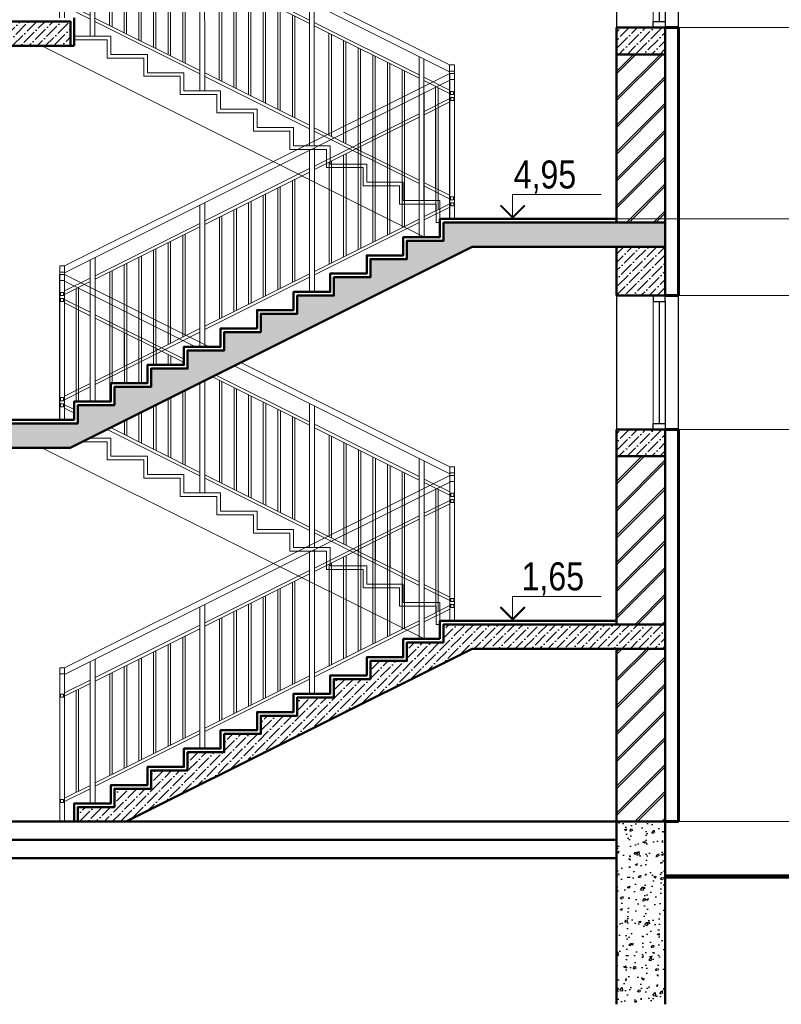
# Model space of a CAD drawing. Header units: millimetres. Extents: x -257011 to 237647566, y 2784933 to 6706507.
# Tile 107 of 256: x 9355795 to 9373350, y 5017478 to 5040189. Entities that reach past the tile are written whole.
import ezdxf

# ---------------------------------------------------------------- set-up
doc = ezdxf.new("R2010")
doc.units = ezdxf.units.MM
doc.header["$LTSCALE"] = 1000
doc.linetypes.add('HIDDEN', pattern=[0.375, 0.25, -0.125])
doc.styles.get("Standard").update_dxf_attribs({"font": 'ARIALN.TTF'})

# ---------------------------------------------------------------- blocks, each defined once
blk = doc.blocks.new('iuliuululu')
at = {"color": 251, "lineweight": 0, "ltscale": 100, "true_color": 0x4d4d4d}
for p, q in [((-21616.3, 1229411.6), (-21656.3, 1229411.6)), ((-21616.3, 1229361.6), (-21656.3, 1229361.6)), ((-21616.3, 1229205.6), (-21406, 1229100.4)), ((-21616.3, 1229177.6), (-21406, 1229072.5)), ((-21521.2, 1229130), (-21521.2, 1228294)), ((-21501.2, 1229120.1), (-21501.2, 1228284)), ((-21366, 1229080.5), (-20505.3, 1228650.3)), ((-21366, 1229052.5), (-20505.3, 1228622.4)), ((-21245.3, 1228155.6), (-21245.3, 1228992.2)), ((-21225.3, 1228145.6), (-21225.3, 1228982.2)), ((-21125.3, 1228095.6), (-21125.3, 1228932.2)), ((-21105.3, 1228085.6), (-21105.3, 1228922.2)), ((-21005.3, 1228035.7), (-21005.3, 1228872.2)), ((-20985.3, 1228025.7), (-20985.3, 1228862.3)), ((-20885.3, 1227975.7), (-20885.3, 1228812.3)), ((-20865.3, 1227965.7), (-20865.3, 1228802.3)), ((-20765.3, 1227915.7), (-20765.3, 1228752.3)), ((-20745.3, 1227905.7), (-20745.3, 1228742.3)), ((-20645.3, 1227855.7), (-20645.3, 1228692.3)), ((-20625.3, 1227845.7), (-20625.3, 1228682.3)), ((-20465.3, 1228630.3), (-19605.4, 1228200.6)), ((-20465.3, 1228602.4), (-19605.4, 1228172.6)), ((-20345.4, 1227705.9), (-20345.4, 1228542.4)), ((-20325.4, 1227695.9), (-20325.4, 1228532.4)), ((-20225.4, 1227645.9), (-20225.4, 1228482.5)), ((-20205.4, 1227635.9), (-20205.4, 1228472.5)), ((-20105.4, 1227585.9), (-20105.4, 1228422.5)), ((-20085.4, 1227575.9), (-20085.4, 1228412.5)), ((-19985.4, 1227525.9), (-19985.4, 1228362.5)), ((-21406, 1228236.5), (-21616.3, 1228341.6)), ((-21406, 1228208.5), (-21616.3, 1228313.7)), ((-19965.4, 1227515.9), (-19965.4, 1228352.5)), ((-19865.4, 1227466), (-19865.4, 1228302.5)), ((-19845.4, 1227456), (-19845.4, 1228292.5)), ((-19605.4, 1228350.4), (-19605.4, 1227168.2)), ((-19565.4, 1228330.4), (-19565.4, 1227168.2)), ((-20505.1, 1227786), (-21366, 1228216.5)), ((-19745.4, 1227406), (-19745.4, 1228242.6)), ((-19725.4, 1227396), (-19725.4, 1228232.6)), ((-20505.1, 1227758), (-21366, 1228188.5)), ((-19565.4, 1228180.6), (-18705.4, 1227750.8)), ((-19565.4, 1228152.6), (-18705.4, 1227722.8)), ((-19445.4, 1227256.1), (-19445.4, 1228092.6)), ((-19425.4, 1227246.1), (-19425.4, 1228082.6)), ((-19325.4, 1227196.1), (-19325.4, 1228032.7)), ((-19305.4, 1227186.1), (-19305.4, 1228022.7)), ((-19205.4, 1227136.1), (-19205.4, 1227972.7)), ((-19185.4, 1227126.1), (-19185.4, 1227962.7)), ((-19085.4, 1227076.1), (-19085.4, 1227912.7)), ((-19065.4, 1227066.1), (-19065.4, 1227902.7)), ((-18705.4, 1227900.5), (-18705.4, 1226718.2)), ((-18665.4, 1227880.5), (-18665.4, 1226718.2)), ((-18965.4, 1227016.2), (-18965.4, 1227852.8)), ((-18945.4, 1227006.2), (-18945.4, 1227842.8)), ((-18845.4, 1226956.2), (-18845.4, 1227792.8)), ((-18455.1, 1227831.3), (-18455.1, 1226568.2)), ((-18455.1, 1227831.3), (-18415.1, 1227831.3)), ((-18415.1, 1227831.3), (-18415.1, 1226568.2)), ((-19605.4, 1227336.1), (-20465.1, 1227766)), ((-19605.4, 1227308.2), (-20465.1, 1227738)), ((-18825.4, 1226946.2), (-18825.4, 1227782.8)), ((-18665.4, 1227730.8), (-18455.1, 1227625.7)), ((-18455.1, 1227781.3), (-18415.1, 1227781.3)), ((-18665.4, 1227702.8), (-18455.1, 1227597.7)), ((-18570.2, 1227655.3), (-18570.2, 1226818.6)), ((-18550.2, 1227645.3), (-18550.2, 1226808.6)), ((-18705.4, 1226886.1), (-19565.4, 1227316.1)), ((-18705.4, 1226858.2), (-19565.4, 1227288.2)), ((-18455.1, 1226761), (-18665.4, 1226866.1)), ((-18455.1, 1226733), (-18665.4, 1226838.2))]:
    blk.add_line(p, q, dxfattribs=at)
for points in [[(-21656.3, 1229411.6), (-21656.3, 1228218.2)], [(-18455.1, 1227831.3), (-21616.3, 1229411.6)], [(-21616.3, 1229411.6), (-21616.3, 1228218.2)], [(-18455.1, 1227775.4), (-21616.3, 1229355.7)], [(-21406, 1229250.5), (-21406, 1228068.2)], [(-21366, 1229230.5), (-21366, 1228068.2)], [(-20505.4, 1228800.3), (-20505.1, 1227618.2)], [(-20465.4, 1228780.3), (-20465.1, 1227618.2)]]:
    blk.add_lwpolyline(points, dxfattribs=at)
for points in [[(-21648.8, 1229214.1), (-21623.8, 1229214.1), (-21623.8, 1229189.1), (-21648.8, 1229189.1)], [(-21648.8, 1228350.1), (-21623.8, 1228350.1), (-21623.8, 1228325.1), (-21648.8, 1228325.1)], [(-18447.6, 1227614.2), (-18422.6, 1227614.2), (-18422.6, 1227589.2), (-18447.6, 1227589.2)], [(-18447.6, 1226749.5), (-18422.6, 1226749.5), (-18422.6, 1226724.5), (-18447.6, 1226724.5)]]:
    blk.add_lwpolyline(points, close=True, dxfattribs=at)
blk = doc.blocks.new('iuluiuiluil')
at = {"color": 251, "lineweight": 0, "ltscale": 100, "true_color": 0x4d4d4d}
for p, q in [((-9954, 1229411.6), (-9994, 1229411.6)), ((-9954, 1229361.6), (-9994, 1229361.6)), ((-9954, 1229205.6), (-9743.7, 1229100.4)), ((-9954, 1229177.6), (-9743.7, 1229072.5)), ((-9858.8, 1229130), (-9858.8, 1228368.2)), ((-9838.8, 1229120.1), (-9838.8, 1228368.2)), ((-9703.7, 1229080.5), (-8972.7, 1228715.2)), ((-9703.7, 1229052.5), (-8972.7, 1228687.2)), ((-9583, 1228368.2), (-9583, 1228992.2)), ((-9563, 1228518.2), (-9563, 1228982.2)), ((-9463, 1228518.2), (-9463, 1228932.2)), ((-9443, 1228518.2), (-9443, 1228922.2)), ((-9343, 1228518.2), (-9343, 1228872.2)), ((-9323, 1228518.2), (-9323, 1228862.3)), ((-9223, 1228668.2), (-9223, 1228812.3)), ((-9203, 1228668.2), (-9203, 1228802.3)), ((-9103, 1228668.2), (-9103, 1228752.3)), ((-9083, 1228668.2), (-9083, 1228742.3)), ((-8983, 1228668.2), (-8983, 1228692.3)), ((-8740.9, 1228571.4), (-7943, 1228172.6)), ((-8713, 1228585.3), (-7943, 1228200.6)), ((-8683, 1227705.9), (-8683, 1228542.4)), ((-8663, 1227695.9), (-8663, 1228532.4)), ((-8983, 1227855.7), (-8983, 1228450.3)), ((-8963, 1227845.7), (-8963, 1228460.3)), ((-8563, 1227645.9), (-8563, 1228482.5)), ((-8543, 1227635.9), (-8543, 1228472.5)), ((-9103, 1227915.7), (-9103, 1228390.3)), ((-9083, 1227905.7), (-9083, 1228400.3)), ((-8443, 1227585.9), (-8443, 1228422.5)), ((-8423, 1227575.9), (-8423, 1228412.5)), ((-8323, 1227525.9), (-8323, 1228362.5)), ((-9872.7, 1228301), (-9954, 1228341.6)), ((-9872.7, 1228273), (-9954, 1228313.7)), ((-9323, 1228025.7), (-9323, 1228280.3)), ((-9223, 1227975.7), (-9223, 1228330.3)), ((-9203, 1227965.7), (-9203, 1228340.3)), ((-8303, 1227515.9), (-8303, 1228352.5)), ((-8203, 1227466), (-8203, 1228302.5)), ((-8183, 1227456), (-8183, 1228292.5)), ((-7943, 1228350.4), (-7943, 1227168.2)), ((-7903, 1228330.4), (-7903, 1227168.2)), ((-9463, 1228095.6), (-9463, 1228210.3)), ((-9443, 1228085.6), (-9443, 1228220.3)), ((-9343, 1228035.7), (-9343, 1228270.3)), ((-8083, 1227406), (-8083, 1228242.6)), ((-8063, 1227396), (-8063, 1228232.6)), ((-8842.8, 1227758), (-9605.1, 1228139.2)), ((-8842.8, 1227786), (-9577.2, 1228153.2)), ((-7903, 1228180.6), (-7043, 1227750.8)), ((-7903, 1228152.6), (-7043, 1227722.8)), ((-7783, 1227256.1), (-7783, 1228092.6)), ((-7763, 1227246.1), (-7763, 1228082.6)), ((-7663, 1227196.1), (-7663, 1228032.7)), ((-7643, 1227186.1), (-7643, 1228022.7)), ((-7543, 1227136.1), (-7543, 1227972.7)), ((-7523, 1227126.1), (-7523, 1227962.7)), ((-7423, 1227076.1), (-7423, 1227912.7)), ((-7403, 1227066.1), (-7403, 1227902.7)), ((-7043, 1227900.5), (-7043, 1226718.2)), ((-7003, 1227880.5), (-7003, 1226718.2)), ((-7303, 1227016.2), (-7303, 1227852.8)), ((-7283, 1227006.2), (-7283, 1227842.8)), ((-7183, 1226956.2), (-7183, 1227792.8)), ((-6792.7, 1227831.3), (-6792.7, 1226568.2)), ((-6792.7, 1227831.3), (-6752.7, 1227831.3)), ((-6752.7, 1227831.3), (-6752.7, 1226568.2)), ((-7943, 1227336.1), (-8802.8, 1227766)), ((-7943, 1227308.2), (-8802.7, 1227738)), ((-7163, 1226946.2), (-7163, 1227782.8)), ((-7003, 1227730.8), (-6792.7, 1227625.7)), ((-6792.7, 1227781.3), (-6752.7, 1227781.3)), ((-7003, 1227702.8), (-6792.7, 1227597.7)), ((-6907.9, 1227655.3), (-6907.9, 1226818.6)), ((-6887.9, 1227645.3), (-6887.9, 1226808.6)), ((-7043, 1226886.1), (-7903, 1227316.1)), ((-7043, 1226858.2), (-7903, 1227288.2)), ((-6792.7, 1226761), (-7003, 1226866.1)), ((-6792.7, 1226733), (-7003, 1226838.2))]:
    blk.add_line(p, q, dxfattribs=at)
for points in [[(-9994, 1229411.6), (-9994, 1228218.2)], [(-8766.9, 1228818.2), (-9954, 1229411.6)], [(-9954, 1229411.6), (-9954, 1228218.2)], [(-8878.7, 1228818.2), (-9954, 1229355.7)], [(-9743.7, 1229250.5), (-9743.7, 1228368.2)], [(-9703.7, 1229230.5), (-9703.7, 1228368.2)], [(-6792.7, 1227831.3), (-8507.1, 1228688.3)], [(-6792.7, 1227775.4), (-8563, 1228660.3)], [(-8843, 1228520.3), (-8842.7, 1227618.2)], [(-8803, 1228540.3), (-8802.7, 1227618.2)]]:
    blk.add_lwpolyline(points, dxfattribs=at)
for points in [[(-9986.5, 1229214.1), (-9961.5, 1229214.1), (-9961.5, 1229189.1), (-9986.5, 1229189.1)], [(-9986.5, 1228350.1), (-9961.5, 1228350.1), (-9961.5, 1228325.1), (-9986.5, 1228325.1)], [(-6785.2, 1227614.2), (-6760.2, 1227614.2), (-6760.2, 1227589.2), (-6785.2, 1227589.2)], [(-6785.2, 1226749.5), (-6760.2, 1226749.5), (-6760.2, 1226724.5), (-6785.2, 1226724.5)]]:
    blk.add_lwpolyline(points, close=True, dxfattribs=at)
blk = doc.blocks.new('fjmhk')
at = {"ltscale": 100}
h = blk.add_hatch(dxfattribs=at)
h.set_pattern_fill('ANSI36', color=256, scale=15, style=0)
h.set_pattern_definition([(45, (7904334.4, 3176929.83), (25.25697034, 92.60889125), [119.0625, -23.8125, 0, -23.8125])])
h.paths.add_polyline_path([(10032006.6, 5081022.8), (10031726.6, 5081022.8), (10031726.6, 5080752.8), (10032006.6, 5080752.8)])
h.paths.add_polyline_path([(10033426.6, 5081022.8), (10032006.6, 5081022.8), (10032006.6, 5080822.8), (10033426.6, 5080822.8)])
h = blk.add_hatch(dxfattribs=at)
h.set_pattern_fill('ANSI36', color=256, scale=15, style=0)
h.set_pattern_definition([(45, (8594204.757, 4264114.524), (25.2569703, 92.6088912), [119.0625, -23.8125, 0, -23.8125])])
h.paths.add_polyline_path([(10038306.6, 5080752.8), (10038306.6, 5080972.8), (10037906.6, 5080972.8), (10037906.6, 5080752.8)])
h = blk.add_hatch(dxfattribs=at)
h.set_pattern_fill('JIS_LC_8A', color=256, scale=20, style=0)
h.set_pattern_definition([(45, (9710022.75, 4012547.8), (-110.308658, 110.308658), []), (45, (9710042.75, 4012547.8), (-110.308658, 110.308658), [])])
h.paths.add_polyline_path([(10038306.6, 5080752.8), (10037906.6, 5080752.8), (10037906.6, 5079372.8), (10038306.6, 5079372.8)])
h = blk.add_hatch(dxfattribs=at)
h.set_pattern_fill('ANSI36', color=256, scale=15, style=0)
h.set_pattern_definition([(45, (7232525.68, 3666824.16), (25.25697034, 92.60889125), [119.0625, -23.8125, 0, -23.8125])])
h.paths.add_polyline_path([(10036722.1, 5079172.8), (10038006.6, 5079172.8), (10038306.6, 5079172.8), (10038306.6, 5079372.8), (10036486.6, 5079372.8), (10036486.6, 5079222.8), (10036186.6, 5079222.8), (10036186.6, 5079072.8), (10035886.6, 5079072.8), (10035886.6, 5078922.8), (10035586.6, 5078922.8), (10035586.6, 5078772.8), (10035286.6, 5078772.8), (10035286.6, 5078622.8), (10034986.6, 5078622.8), (10034986.6, 5078472.8), (10034686.6, 5078472.8), (10034686.6, 5078322.8), (10034386.6, 5078322.8), (10034386.6, 5078172.8), (10034086.6, 5078172.8), (10034086.6, 5078022.8), (10033786.6, 5078022.8), (10033786.6, 5077872.8), (10033486.6, 5077872.8), (10033486.6, 5077722.8), (10031726.6, 5077722.8), (10031726.6, 5077452.8), (10032006.6, 5077452.8), (10032006.6, 5077522.8), (10033422.1, 5077522.8)])
h = blk.add_hatch(dxfattribs=at)
h.set_pattern_fill('ANSI36', color=256, scale=15, style=0)
h.set_pattern_definition([(45, (9710022.746, 4012547.796), (25.2569703, 92.6088912), [119.0625, -23.8125, 0, -23.8125])])
h.paths.add_polyline_path([(10038306.6, 5079172.8), (10037906.6, 5079172.8), (10037906.6, 5078772.8), (10038306.6, 5078772.8)])
h = blk.add_hatch(dxfattribs=at)
h.set_pattern_fill('ANSI36', color=256, scale=15, style=0)
h.set_pattern_definition([(45, (8594204.757, 4260814.524), (25.2569703, 92.6088912), [119.0625, -23.8125, 0, -23.8125])])
h.paths.add_polyline_path([(10038306.6, 5077452.8), (10038306.6, 5077672.8), (10037906.6, 5077672.8), (10037906.6, 5077452.8)])
h = blk.add_hatch(dxfattribs=at)
h.set_pattern_fill('JIS_LC_8A', color=256, scale=20, style=0)
h.set_pattern_definition([(45, (10024121.33, 3850714.68), (-110.308658, 110.308658), []), (45, (10024141.33, 3850714.68), (-110.308658, 110.308658), [])])
h.paths.add_polyline_path([(10038306.6, 5077452.8), (10037906.6, 5077452.8), (10037909.3, 5076072.8), (10038309.3, 5076072.8)])
h = blk.add_hatch(dxfattribs=at)
h.set_pattern_fill('ANSI36', color=256, scale=15, style=0)
h.set_pattern_definition([(45, (7232525.68, 3663524.16), (25.25697034, 92.60889125), [119.0625, -23.8125, 0, -23.8125])])
h.paths.add_polyline_path([(10033486.6, 5074452.8), (10033882.1, 5074452.8), (10036722.1, 5075872.8), (10038006.6, 5075872.8), (10038006.6, 5075872.8), (10038306.6, 5075872.8), (10038306.6, 5076072.8), (10036486.6, 5076072.8), (10036486.6, 5075922.8), (10036186.6, 5075922.8), (10036186.6, 5075772.8), (10035886.6, 5075772.8), (10035886.6, 5075622.8), (10035586.6, 5075622.8), (10035586.6, 5075472.8), (10035286.6, 5075472.8), (10035286.6, 5075322.8), (10034986.6, 5075322.8), (10034986.6, 5075172.8), (10034686.6, 5075172.8), (10034686.6, 5075022.8), (10034386.6, 5075022.8), (10034386.6, 5074872.8), (10034086.6, 5074872.8), (10034086.6, 5074722.8), (10033786.6, 5074722.8), (10033786.6, 5074572.8), (10033486.6, 5074572.8)])
h = blk.add_hatch(dxfattribs=at)
h.set_pattern_fill('JIS_LC_8A', color=256, scale=20, style=0)
h.set_pattern_definition([(45, (10024118.65, 3849534.68), (-110.308658, 110.308658), []), (45, (10024138.65, 3849534.68), (-110.308658, 110.308658), [])])
h.paths.add_polyline_path([(10038306.6, 5075872.8), (10037906.6, 5075872.8), (10037906.6, 5074452.8), (10038306.6, 5074452.8)])
h = blk.add_hatch()
h.set_pattern_fill('AR-CONC', color=256, style=0)
h.set_pattern_definition([(50, (8594204.76, 4266588.93), (182.184669, -15.939086), [19.05, -209.55]), (355, (8594204.76, 4266588.93), (-35.243421, 191.056845), [15.24, -167.640584]), (100.451445, (8594219.94, 4266587.6), (146.941247, 175.117752), [16.190009, -178.090245]), (46.1842, (8594204.76, 4266639.73), (271.07904, -42.042328), [28.575, -314.325]), (96.635558, (8594227.35, 4266636.22), (237.404134, 247.426125), [24.285023, -267.13561]), (351.184151, (8594204.76, 4266639.73), (237.404134, 247.426125), [22.859967, -251.45973]), (21, (8594230.16, 4266627.03), (151.614391, -102.265198), [19.05, -209.55]), (326, (8594230.16, 4266627.03), (61.802028, 184.187966), [15.24, -167.64]), (71.451445, (8594242.8, 4266618.5), (213.41642, 81.922769), [16.190009, -178.089938]), (37.5, (8594204.76, 4266588.926), (3.0886033, 84.555039), [0, -165.608, 0, -170.18, 0, -168.275]), (7.5, (8594204.76, 4266588.93), (66.8196625, 100.180575), [0, -97.028, 0, -161.798, 0, -64.135]), (327.5, (8594148.115, 4266588.926), (135.5905952, -5.728744), [0, -63.5, 0, -198.12, 0, -262.89]), (317.5, (8594122.72, 4266588.93), (148.129181, 25.426491), [0, -82.55, 0, -131.572, 0, -186.69])])
h.paths.add_polyline_path([(10038306.6, 5074452.8), (10037906.6, 5074452.8), (10037906.6, 5072952.8), (10038306.6, 5072952.8)])
for p, q in [((10037906.6, 5082072.8), (10037906.6, 5080972.8, 0)), ((10038413.6, 5080972.8, 0), (10038413.6, 5082072.8)), ((10037906.6, 5078772.8), (10037906.6, 5077672.8, 0)), ((10038413.6, 5077672.8, 0), (10038413.6, 5078772.8))]:
    blk.add_line(p, q, dxfattribs=at)
at = {"color": 5, "lineweight": 0}
for p, q in [((10038206.6, 5082022.8), (10038206.6, 5080972.8, 0)), ((10038206.6, 5078722.8), (10038206.6, 5077672.8, 0))]:
    blk.add_line(p, q, dxfattribs=at)
at = {"color": 5}
for p, q in [((10038256.6, 5082022.8), (10038256.6, 5081022.8, 0)), ((10038306.6, 5082022.8), (10038306.6, 5080972.8, 0)), ((10038256.6, 5078722.8), (10038256.6, 5077722.8, 0)), ((10038306.6, 5078722.8), (10038306.6, 5077672.8, 0))]:
    blk.add_line(p, q, dxfattribs=at)
at = {"lineweight": 50, "ltscale": 100}
for p, q in [((10037906.6, 5080972.8), (10037906.6, 5079372.8)), ((10038306.6, 5080972.8), (10038306.6, 5079402.8)), ((10038306.6, 5079372.8), (10038306.6, 5078772.8)), ((10036722.1, 5079172.8), (10033422.1, 5077522.8)), ((10036722.1, 5079172.8), (10038306.6, 5079172.8, 0)), ((10037906.6, 5079172.8), (10037906.6, 5078772.8)), ((10037906.6, 5077672.8), (10037906.6, 5076072.8)), ((10038306.6, 5077672.8), (10038306.6, 5076102.8)), ((10036722.1, 5075872.8, 0), (10033882.1, 5074452.8, 0)), ((10036722.1, 5075872.8, 0), (10038306.6, 5075872.8, 0)), ((10037906.6, 5075872.8), (10037906.6, 5072952.8)), ((10038306.6, 5075872.8), (10038306.6, 5072952.8))]:
    blk.add_line(p, q, dxfattribs=at)
at = {"color": 252, "lineweight": 60, "ltscale": 100}
for p, q in [((10038306.6, 5080972.8, 0), (10038413.6, 5080972.8, 0)), ((10038306.6, 5078772.8, 0), (10038413.6, 5078772.8, 0)), ((10038306.6, 5077672.8, 0), (10038413.6, 5077672.8, 0))]:
    blk.add_line(p, q, dxfattribs=at)
at = {"color": 252, "linetype": 'HIDDEN', "lineweight": 9, "ltscale": 800}
for p, q in [((10041452.4, 5080972.8, 0), (10038413.6, 5080972.8, 0)), ((10037906.6, 5079402.8, 0), (10041452.4, 5079402.8, 0)), ((10041452.4, 5078772.8, 0), (10038413.6, 5078772.8, 0)), ((10037906.6, 5077672.8, 0), (10041452.4, 5077672.8, 0)), ((10038413.7, 5074452.8, 0), (10041452.4, 5074452.8, 0))]:
    blk.add_line(p, q, dxfattribs=at)
at = {"lineweight": 50}
for p, q in [((10038306.6, 5079402.8, 0), (10038306.6, 5079172.8, 0)), ((10037906.6, 5078772.8, 0), (10038306.6, 5078772.8, 0)), ((10038306.6, 5076072.8, 0), (10038306.6, 5076102.8, 0)), ((10038306.6, 5076072.8, 0), (10038306.6, 5075872.8, 0))]:
    blk.add_line(p, q, dxfattribs=at)
at = {"lineweight": 50, "ltscale": 100}
for points in [[(10033426.6, 5081022.8), (10031726.6, 5081022.8), (10031726.6, 5080752.8), (10032006.6, 5080752.8), (10032006.6, 5080822.8), (10033426.6, 5080822.8)], [(10033456.6, 5080822.8), (10033456.6, 5081052.8)], [(10033456.6, 5077752.8), (10033456.6, 5077902.8), (10033756.6, 5077902.8), (10033756.6, 5078052.8), (10034056.6, 5078052.8), (10034056.6, 5078202.8), (10034356.6, 5078202.8), (10034356.6, 5078352.8), (10034656.6, 5078352.8), (10034656.6, 5078502.8), (10034956.6, 5078502.8), (10034956.6, 5078652.8), (10035256.6, 5078652.8), (10035256.6, 5078802.8), (10035556.6, 5078802.8), (10035556.6, 5078952.8), (10035856.6, 5078952.8), (10035856.6, 5079102.8), (10036156.6, 5079102.8), (10036156.6, 5079252.8), (10036456.6, 5079252.8), (10036456.6, 5079402.8)], [(10036456.6, 5079402.8), (10037906.6, 5079402.8)], [(10033486.6, 5077722.8), (10033486.6, 5077872.8), (10033786.6, 5077872.8), (10033786.6, 5078022.8), (10034086.6, 5078022.8), (10034086.6, 5078172.8), (10034386.6, 5078172.8), (10034386.6, 5078322.8), (10034686.6, 5078322.8), (10034686.6, 5078472.8), (10034986.6, 5078472.8), (10034986.6, 5078622.8), (10035286.6, 5078622.8), (10035286.6, 5078772.8), (10035586.6, 5078772.8), (10035586.6, 5078922.8), (10035886.6, 5078922.8), (10035886.6, 5079072.8), (10036186.6, 5079072.8), (10036186.6, 5079222.8), (10036486.6, 5079222.8), (10036486.6, 5079372.8)], [(10036486.6, 5079372.8), (10038306.6, 5079372.8)], [(10033486.6, 5077722.8), (10031726.6, 5077722.8), (10031726.6, 5077452.8), (10032006.6, 5077452.8), (10032006.6, 5077522.8), (10033422.1, 5077522.8)]]:
    blk.add_lwpolyline(points, dxfattribs=at)
at = {"lineweight": 50, "ltscale": 100, "elevation": 0}
for points in [[(10031726.6, 5081022.8), (10033426.6, 5081022.8), (10033426.6, 5080822.8)], [(10037906.6, 5080972.8), (10038306.6, 5080972.8)], [(10033426.6, 5080822.8), (10033456.6, 5080822.8)], [(10037906.6, 5080752.8), (10038306.6, 5080752.8)], [(10029006.6, 5077752.8), (10033456.6, 5077752.8)], [(10037906.6, 5077672.8), (10038306.6, 5077672.8)], [(10037906.6, 5077452.8), (10038306.6, 5077452.8)], [(10036456.6, 5075952.8), (10036456.6, 5076102.8), (10037906.6, 5076102.8)], [(10036486.6, 5075922.8), (10036486.6, 5076072.8), (10038306.6, 5076072.8)], [(10033456.6, 5074452.8), (10033456.6, 5074602.8), (10033756.6, 5074602.8), (10033756.6, 5074752.8), (10034056.6, 5074752.8), (10034056.6, 5074902.8), (10034356.6, 5074902.8), (10034356.6, 5075052.8), (10034656.6, 5075052.8), (10034656.6, 5075202.8), (10034956.6, 5075202.8), (10034956.6, 5075352.8), (10035256.6, 5075352.8), (10035256.6, 5075502.8), (10035556.6, 5075502.8), (10035556.6, 5075652.8), (10035856.6, 5075652.8), (10035856.6, 5075802.8), (10036156.6, 5075802.8), (10036156.6, 5075952.8), (10036456.6, 5075952.8)], [(10033486.6, 5074452.8), (10033486.6, 5074572.8), (10033786.6, 5074572.8), (10033786.6, 5074722.8), (10034086.6, 5074722.8), (10034086.6, 5074872.8), (10034386.6, 5074872.8), (10034386.6, 5075022.8), (10034686.6, 5075022.8), (10034686.6, 5075172.8), (10034986.6, 5075172.8), (10034986.6, 5075322.8), (10035286.6, 5075322.8), (10035286.6, 5075472.8), (10035586.6, 5075472.8), (10035586.6, 5075622.8), (10035886.6, 5075622.8), (10035886.6, 5075772.8), (10036186.6, 5075772.8), (10036186.6, 5075922.8), (10036486.6, 5075922.8)], [(10022306.6, 5074452.8), (10038306.6, 5074452.8)], [(10032006.6, 5074302.8), (10037906.6, 5074302.8)], [(10032006.6, 5074152.8), (10037906.6, 5074152.8)]]:
    blk.add_lwpolyline(points, dxfattribs=at)
at = {"color": 5, "elevation": 0}
for points in [[(10038206.6, 5080972.8), (10038206.6, 5081022.8), (10038306.6, 5081022.8), (10038306.6, 5080972.8)], [(10038206.6, 5078772.8), (10038206.6, 5078722.8), (10038306.6, 5078722.8), (10038306.6, 5078772.8)], [(10038206.6, 5077672.8), (10038206.6, 5077722.8), (10038306.6, 5077722.8), (10038306.6, 5077672.8)]]:
    blk.add_lwpolyline(points, close=True, dxfattribs=at)
at = {"color": 32, "lineweight": 30, "ltscale": 100}
for points in [[(10038406.6, 5080972.8), (10038406.6, 5078772.8)], [(10038406.6, 5077672.8), (10038406.6, 5074452.8)]]:
    blk.add_lwpolyline(points, dxfattribs=at)
at = {"color": 252, "lineweight": 60, "ltscale": 100}
for points in [[(10038413.6, 5080972.8), (10038413.6, 5078772.8)], [(10038413.6, 5077672.8), (10038413.6, 5074452.8)]]:
    blk.add_lwpolyline(points, dxfattribs=at)
at = {"lineweight": 9, "ltscale": 100}
for points in [[(10033456.6, 5080902.8), (10033756.6, 5080902.8), (10033756.6, 5080752.8), (10034056.6, 5080752.8), (10034056.6, 5080602.8), (10034356.6, 5080602.8), (10034356.6, 5080452.8), (10034656.6, 5080452.8), (10034656.6, 5080302.8), (10034956.6, 5080302.8), (10034956.6, 5080152.8), (10035256.6, 5080152.8), (10035256.6, 5080002.8), (10035556.6, 5080002.8), (10035556.6, 5079852.8), (10035856.6, 5079852.8), (10035856.6, 5079702.8), (10036156.6, 5079702.8), (10036156.6, 5079552.8), (10036456.6, 5079552.8), (10036456.6, 5079402.8)], [(10033456.6, 5080872.8), (10033726.6, 5080872.8), (10033726.6, 5080722.8), (10034026.6, 5080722.8), (10034026.6, 5080572.8), (10034326.6, 5080572.8), (10034326.6, 5080422.8), (10034626.6, 5080422.8), (10034626.6, 5080272.8), (10034926.6, 5080272.8), (10034926.6, 5080122.8), (10035226.6, 5080122.8), (10035226.6, 5079972.8), (10035526.6, 5079972.8), (10035526.6, 5079822.8), (10035826.6, 5079822.8), (10035826.6, 5079672.8), (10036126.6, 5079672.8), (10036126.6, 5079522.8), (10036426.6, 5079522.8), (10036426.6, 5079372.8), (10036456.6, 5079372.8)], [(10033191.2, 5080822.8), (10036331.2, 5079252.8)]]:
    blk.add_lwpolyline(points, dxfattribs=at)
at = {"lineweight": 9, "elevation": 0}
for points in [[(10037053.8, 5079402.8), (10037053.8, 5079602.8), (10037780.6, 5079602.8)], [(10037053.8, 5076102.8), (10037053.8, 5076302.8), (10037780.6, 5076302.8)]]:
    blk.add_lwpolyline(points, dxfattribs=at)
at = {"lineweight": 9, "const_width": 16, "elevation": 0}
for points in [[(10036953.8, 5079514.1), (10037053.8, 5079414.1), (10037153.8, 5079514.1)], [(10036953.8, 5076214.1), (10037053.8, 5076114.1), (10037153.8, 5076214.1)]]:
    blk.add_lwpolyline(points, dxfattribs=at)
at = {"lineweight": 9, "ltscale": 100, "elevation": 0}
for points in [[(10033522.1, 5077572.8), (10033726.6, 5077572.8), (10033726.6, 5077422.8), (10034026.6, 5077422.8), (10034026.6, 5077272.8), (10034326.6, 5077272.8), (10034326.6, 5077122.8), (10034626.6, 5077122.8), (10034626.6, 5076972.8), (10034926.6, 5076972.8), (10034926.6, 5076822.8), (10035226.6, 5076822.8), (10035226.6, 5076672.8), (10035526.6, 5076672.8), (10035526.6, 5076522.8), (10035826.6, 5076522.8), (10035826.6, 5076372.8), (10036126.6, 5076372.8), (10036126.6, 5076222.8), (10036426.6, 5076222.8), (10036426.6, 5076072.8), (10036456.6, 5076072.8)], [(10033582.1, 5077602.8), (10033756.6, 5077602.8), (10033756.6, 5077452.8), (10034056.6, 5077452.8), (10034056.6, 5077302.8), (10034356.6, 5077302.8), (10034356.6, 5077152.8), (10034656.6, 5077152.8), (10034656.6, 5077002.8), (10034956.6, 5077002.8), (10034956.6, 5076852.8), (10035256.6, 5076852.8), (10035256.6, 5076702.8), (10035556.6, 5076702.8), (10035556.6, 5076552.8), (10035856.6, 5076552.8), (10035856.6, 5076402.8), (10036156.6, 5076402.8), (10036156.6, 5076252.8), (10036456.6, 5076252.8), (10036456.6, 5076102.8)], [(10033191.2, 5077522.8), (10036331.2, 5075952.8)]]:
    blk.add_lwpolyline(points, dxfattribs=at)
at = {"color": 252, "lineweight": 60, "ltscale": 100, "elevation": 0}
blk.add_lwpolyline([(10038413.7, 5074452.8), (10038306.6, 5074452.8)], dxfattribs=at)
at = {"lineweight": 100, "ltscale": 100, "elevation": 0}
blk.add_lwpolyline([(10048580.7, 5074002.8), (10038306.6, 5074002.8)], dxfattribs=at)
at = {"lineweight": 50}
for name, p in [('iuliuululu', (10054991.7, 3852834.7)), ('iuluiuiluil', (10043330.6, 3849534.7, 0))]:
    blk.add_blockref(name, p, dxfattribs=at)
at = {"lineweight": 9, "ltscale": 100, "xscale": -1}
for p in [(10014921.6, 3851184.7), (10014921.6, 3847884.7, 0)]:
    blk.add_blockref('iuliuululu', p, dxfattribs=at)
at = {"lineweight": 9}
for s, p in [('4,95', (10037062.5, 5079652, 0)), ('4,95', (10037062.5, 5079652, 0)), ('1,65', (10037127.2, 5076352, 0)), ('1,65', (10037127.2, 5076352, 0))]:
    blk.add_text(s, height=230, dxfattribs=at).set_placement(p)

msp = doc.modelspace()

# ---------------------------------------------------------------- texts
at = {"color": 7, "lineweight": 30, "insert": (9274450.095, 5036394.889), "char_height": 939.4258, "width": 8914.89017, "attachment_point": 1}
msp.add_mtext('\\pi2351.83787;{\\fTimes New Roman|b0|i0|c204|p18;\\C256;Qurilish         \\P\\pi2708.16847;  hajmi\\P\\pi3422.97631;   m³}', dxfattribs=at)

# ---------------------------------------------------------------- next in the draw order: block references
at = {"lineweight": 50, "xscale": 2.808936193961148, "yscale": 2.808936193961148, "zscale": 2.808936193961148}
msp.add_blockref('fjmhk', (-18826286.307, -9232122.376, 0), dxfattribs=at)

doc.saveas('drawing.dxf')
